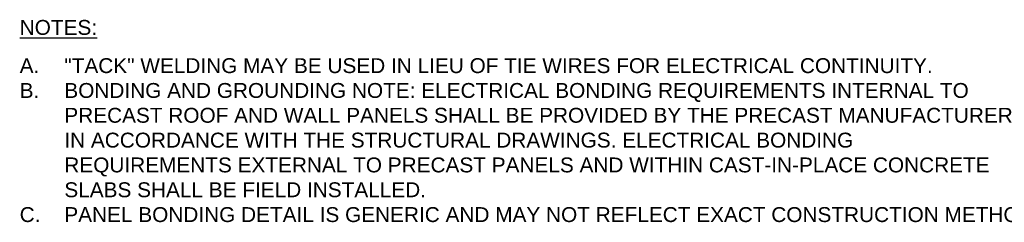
# Model space of a CAD drawing. Header units: inches. Extents: x 0 to 12596, y 507 to 12171.
# Tile 10 of 24: x 589 to 1184, y 10791 to 10914. Entities that reach past the tile are written whole.
import ezdxf

# ---------------------------------------------------------------- set-up
doc = ezdxf.new("R2010")
doc.units = ezdxf.units.IN
doc.header["$MEASUREMENT"] = 0
doc.layers.add('E-ANNO-TEXT', color=7, linetype='Continuous', lineweight=25)
doc.styles.get("Standard").update_dxf_attribs({"font": 'arial.ttf'})

msp = doc.modelspace()

# ---------------------------------------------------------------- texts
at = {"layer": 'E-ANNO-TEXT', "char_height": 9, "attachment_point": 1}
for s, insert, width in [('{\\LNOTES:}', (588.55822, 10913.35), 63.6272003), ('\\pxi-3,l3,t3;A.^I"TACK" WELDING MAY BE USED IN LIEU OF TIE WIRES FOR ELECTRICAL CONTINUITY.\\PB.^IBONDING AND GROUNDING NOTE: ELECTRICAL BONDING REQUIREMENTS INTERNAL TO PRECAST ROOF AND WALL PANELS SHALL BE PROVIDED BY THE PRECAST MANUFACTURER IN ACCORDANCE WITH THE STRUCTURAL DRAWINGS. ELECTRICAL BONDING REQUIREMENTS EXTERNAL TO PRECAST PANELS AND WITHIN CAST-IN-PLACE CONCRETE SLABS SHALL BE FIELD INSTALLED.\\PC.^IPANEL BONDING DETAIL IS GENERIC AND MAY NOT REFLECT EXACT CONSTRUCTION METHODS.\\PD.^IINSTALL SAME BONDING METHODS AT WING-WALL PANELS.', (588.55822, 10890.24669), 606.3340611)]:
    msp.add_mtext(s, dxfattribs=dict(at, insert=insert, width=width))

doc.saveas('drawing.dxf')
